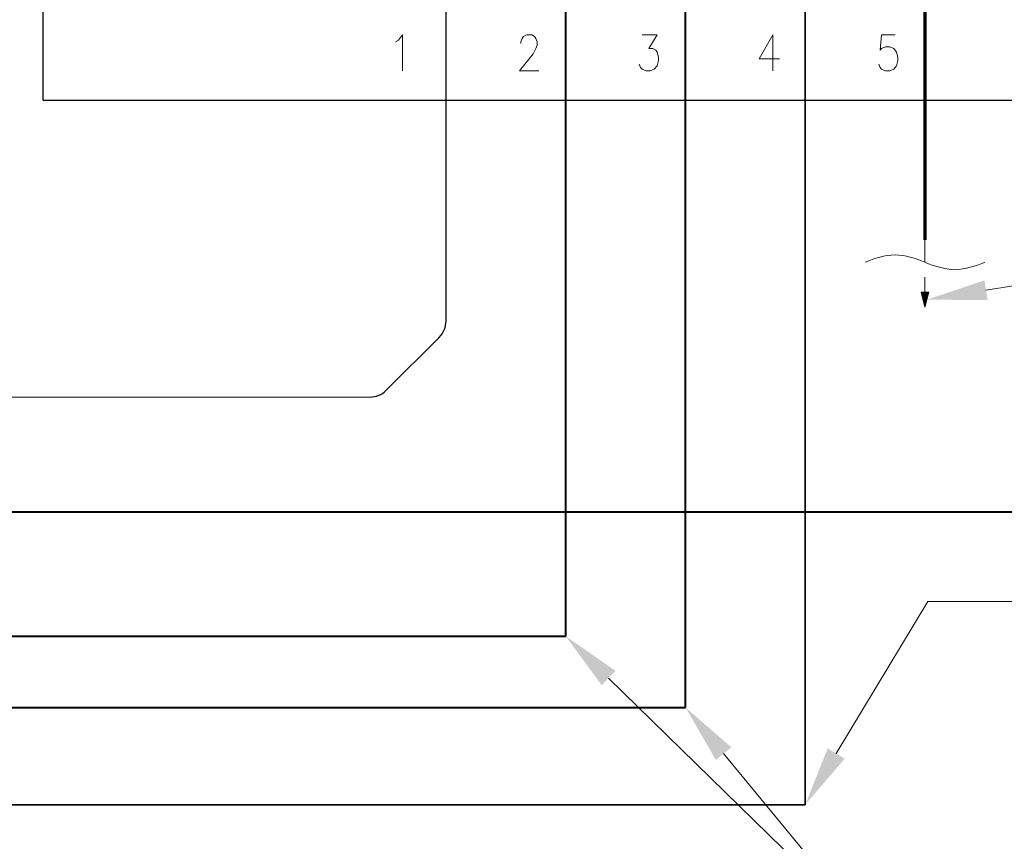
# Model space of a CAD drawing. Extents: x 193 to 943, y 26 to 526.
# Tile 250 of 256: x 482 to 533, y 100 to 143. Entities that reach past the tile are written whole.
import ezdxf
from ezdxf.lldxf.tags import DXFTag

# ---------------------------------------------------------------- set-up
doc = ezdxf.new("R2010")
doc.units = 0
doc.layers.get('0').update_dxf_attribs({"lineweight": 25})
for name, color, linetype, lineweight, true_color in [('KG4_HLS_S_____ZEICHNEN_LEER', 7, 'Punkte_Nova', 40, 0xadadad), ('KG4_HLS_S_____ZEICHNEN_SWDL', 7, 'Continuous', 35, 0x99724c), ('KG4_HLS_S_____ZEICHNEN_SWG', 7, 'grob', 70, 0x99724c), ('KG4_HLS_S_____ZEICHNEN_SWGF', 40, 'Continuous', 40, 0xffbf00), ('KG4_HLS_S_____ZEICHNEN_SWLF', 40, 'SWL', 25, 0xffbf00)]:
    doc.layers.add(name, color=color, linetype=linetype, lineweight=lineweight, true_color=true_color)
for name, color, linetype, lineweight in [('KG4_HLS_SC_ZEICHNEN', 7, 'Continuous', 25), ('KG4_HLS_SYA', 7, 'Continuous', 25), ('KG4_HLS_TEXTE', 7, 'Continuous', 13)]:
    doc.layers.add(name, color=color, linetype=linetype, lineweight=lineweight)
doc.styles.get("Standard").update_dxf_attribs({"font": 'ARIALN.TTF', "width": 0.8})
tags = doc.linetypes.add('grob', pattern=[14, 3, -8, 3]).pattern_tags.tags
tags[8:9] = [DXFTag(74, 4), DXFTag(75, 0), DXFTag(340, '0'), DXFTag(46, 0.0), DXFTag(50, 0.0), DXFTag(44, 0.0), DXFTag(45, 0.0)]
tags[6:7] = [DXFTag(74, 4), DXFTag(75, 0), DXFTag(340, '0'), DXFTag(46, 0.0), DXFTag(50, 0.0), DXFTag(44, 0.0), DXFTag(45, 0.0)]
tags[4:5] = [DXFTag(74, 4), DXFTag(75, 0), DXFTag(340, '0'), DXFTag(46, 0.0), DXFTag(50, 0.0), DXFTag(44, 0.0), DXFTag(45, 0.0)]
tags = doc.linetypes.add('Punkte_Nova', pattern=[4.8, 0.4, 0.2, -4, 0.2]).pattern_tags.tags
tags[10:11] = [DXFTag(74, 4), DXFTag(75, 0), DXFTag(340, '0'), DXFTag(46, 0.0), DXFTag(50, 0.0), DXFTag(44, 0.0), DXFTag(45, 0.0)]
tags[8:9] = [DXFTag(74, 4), DXFTag(75, 0), DXFTag(340, '0'), DXFTag(46, 0.0), DXFTag(50, 0.0), DXFTag(44, 0.0), DXFTag(45, 0.0)]
tags[6:7] = [DXFTag(74, 4), DXFTag(75, 0), DXFTag(340, '0'), DXFTag(46, 0.0), DXFTag(50, 0.0), DXFTag(44, 0.0), DXFTag(45, 0.0)]
tags[4:5] = [DXFTag(74, 4), DXFTag(75, 0), DXFTag(340, '0'), DXFTag(46, 0.0), DXFTag(50, 0.0), DXFTag(44, 0.0), DXFTag(45, 0.0)]
tags = doc.linetypes.add('SWL', pattern='A,6.35,["_",Standard,S=5.08,R=0,X=-0.51,Y=-0.51],2.54', length=8.89).pattern_tags.tags
tags[13:14] = [DXFTag(74, 4), DXFTag(75, 0), DXFTag(340, '0'), DXFTag(46, 1.0), DXFTag(50, 0.0), DXFTag(44, 0.0), DXFTag(45, 0.0)]

# ---------------------------------------------------------------- blocks, each defined once
blk = doc.blocks.new('DWGOBJEKT-A069I1907N', base_point=(510.364, 66.327))
at = {"color": 0, "linetype": 'ByBlock', "lineweight": -2, "ltscale": 0.13}
for p in [(512.599, 108.862), (518.602, 104.915)]:
    blk.add_line(p, (526.73, 95.053), dxfattribs=at)
for points in [[(512.235, 108.489), (510.364, 111.046), (512.963, 109.234)], [(518.2, 104.583), (516.614, 107.326), (519.003, 105.246)]]:
    blk.add_solid(points, dxfattribs=at)
blk = doc.blocks.new('Blockreferenz-A069I1H47N', base_point=(525.989, 128.225))
at = {"color": 0, "lineweight": 13}
for p, q in [((529.114, 131.741), (529.114, 130.569)), ((529.114, 129.788), (529.114, 129.007))]:
    blk.add_line(p, q, dxfattribs=at)
at = {"color": 0, "linetype": 'ByBlock', "lineweight": 13, "ltscale": 0.13}
for p, q in [((529.114, 128.225), (528.919, 129.007)), ((528.919, 129.007), (529.309, 129.007)), ((528.919, 129.004), (529.308, 129.004)), ((528.92, 129.007), (528.92, 129)), ((528.921, 128.997), (529.307, 128.997)), ((528.926, 129.007), (528.926, 128.975)), ((528.933, 129.007), (528.933, 128.95)), ((528.939, 129.007), (528.939, 128.925)), ((528.945, 129.007), (528.945, 128.9)), ((528.951, 129.007), (528.951, 128.875)), ((528.958, 129.007), (528.958, 128.85)), ((528.964, 129.007), (528.964, 128.825)), ((528.97, 129.007), (528.97, 128.8)), ((528.976, 129.007), (528.976, 128.775)), ((528.983, 129.007), (528.983, 128.75)), ((528.989, 129.007), (528.989, 128.725)), ((528.995, 129.007), (528.995, 128.7)), ((529.001, 129.007), (529.001, 128.675)), ((529.008, 129.007), (529.008, 128.65)), ((529.014, 129.007), (529.014, 128.625)), ((529.02, 129.007), (529.02, 128.6)), ((529.026, 129.007), (529.026, 128.575)), ((529.033, 129.007), (529.033, 128.55)), ((529.039, 129.007), (529.039, 128.525)), ((529.045, 129.007), (529.045, 128.5)), ((529.051, 129.007), (529.051, 128.475)), ((529.058, 129.007), (529.058, 128.45)), ((529.064, 129.007), (529.064, 128.425)), ((529.07, 129.007), (529.07, 128.4)), ((529.076, 129.007), (529.076, 128.375)), ((529.083, 129.007), (529.083, 128.35)), ((529.089, 129.007), (529.089, 128.325)), ((529.095, 129.007), (529.095, 128.3)), ((529.101, 129.007), (529.101, 128.275)), ((529.108, 129.007), (529.108, 128.25)), ((529.114, 129.007), (529.114, 128.225)), ((529.309, 129.007), (529.114, 128.225)), ((529.12, 129.007), (529.12, 128.25)), ((529.126, 129.007), (529.126, 128.275)), ((529.133, 129.007), (529.133, 128.3)), ((529.139, 129.007), (529.139, 128.325)), ((529.145, 129.007), (529.145, 128.35)), ((529.151, 129.007), (529.151, 128.375)), ((529.158, 129.007), (529.158, 128.4)), ((529.164, 129.007), (529.164, 128.425)), ((529.17, 129.007), (529.17, 128.45)), ((529.176, 129.007), (529.176, 128.475)), ((529.183, 129.007), (529.183, 128.5)), ((529.189, 129.007), (529.189, 128.525)), ((529.195, 129.007), (529.195, 128.55)), ((529.201, 129.007), (529.201, 128.575)), ((529.208, 129.007), (529.208, 128.6)), ((529.214, 129.007), (529.214, 128.625)), ((529.22, 129.007), (529.22, 128.65)), ((529.226, 129.007), (529.226, 128.675)), ((529.233, 129.007), (529.233, 128.7)), ((529.239, 129.007), (529.239, 128.725)), ((529.245, 129.007), (529.245, 128.75)), ((529.251, 129.007), (529.251, 128.775)), ((529.258, 129.007), (529.258, 128.8)), ((529.264, 129.007), (529.264, 128.825)), ((529.27, 129.007), (529.27, 128.85)), ((529.276, 129.007), (529.276, 128.875)), ((529.283, 129.007), (529.283, 128.9)), ((529.289, 129.007), (529.289, 128.925)), ((529.295, 129.007), (529.295, 128.95)), ((529.301, 129.007), (529.301, 128.975)), ((529.308, 129.007), (529.308, 129)), ((528.922, 128.991), (529.305, 128.991)), ((528.924, 128.985), (529.304, 128.985)), ((528.926, 128.979), (529.302, 128.979)), ((528.927, 128.972), (529.301, 128.972)), ((528.929, 128.966), (529.299, 128.966)), ((528.93, 128.96), (529.297, 128.96)), ((528.932, 128.954), (529.296, 128.954)), ((528.933, 128.947), (529.294, 128.947)), ((528.935, 128.941), (529.293, 128.941)), ((528.937, 128.935), (529.291, 128.935)), ((528.938, 128.929), (529.29, 128.929)), ((528.94, 128.922), (529.288, 128.922)), ((528.941, 128.916), (529.287, 128.916)), ((528.943, 128.91), (529.285, 128.91)), ((528.944, 128.904), (529.283, 128.904)), ((528.946, 128.897), (529.282, 128.897)), ((528.947, 128.891), (529.28, 128.891)), ((528.949, 128.885), (529.279, 128.885)), ((528.951, 128.879), (529.277, 128.879)), ((528.952, 128.872), (529.276, 128.872)), ((528.954, 128.866), (529.274, 128.866)), ((528.955, 128.86), (529.272, 128.86)), ((528.957, 128.854), (529.271, 128.854)), ((528.958, 128.847), (529.269, 128.847)), ((528.96, 128.841), (529.268, 128.841)), ((528.962, 128.835), (529.266, 128.835)), ((528.963, 128.829), (529.265, 128.829)), ((528.965, 128.822), (529.263, 128.822)), ((528.966, 128.816), (529.262, 128.816)), ((528.968, 128.81), (529.26, 128.81)), ((528.969, 128.804), (529.258, 128.804)), ((528.971, 128.797), (529.257, 128.797)), ((528.972, 128.791), (529.255, 128.791)), ((528.974, 128.785), (529.254, 128.785)), ((528.976, 128.779), (529.252, 128.779)), ((528.977, 128.772), (529.251, 128.772)), ((528.979, 128.766), (529.249, 128.766)), ((528.98, 128.76), (529.247, 128.76)), ((528.982, 128.754), (529.246, 128.754)), ((528.983, 128.747), (529.244, 128.747)), ((528.985, 128.741), (529.243, 128.741)), ((528.987, 128.735), (529.241, 128.735)), ((528.988, 128.729), (529.24, 128.729)), ((528.99, 128.722), (529.238, 128.722)), ((528.991, 128.716), (529.237, 128.716)), ((528.993, 128.71), (529.235, 128.71)), ((528.994, 128.704), (529.233, 128.704)), ((528.996, 128.697), (529.232, 128.697)), ((528.997, 128.691), (529.23, 128.691)), ((528.999, 128.685), (529.229, 128.685)), ((529.001, 128.679), (529.227, 128.679)), ((529.002, 128.672), (529.226, 128.672)), ((529.004, 128.666), (529.224, 128.666)), ((529.005, 128.66), (529.222, 128.66)), ((529.007, 128.654), (529.221, 128.654)), ((529.008, 128.647), (529.219, 128.647)), ((529.01, 128.641), (529.218, 128.641)), ((529.012, 128.635), (529.216, 128.635)), ((529.013, 128.629), (529.215, 128.629)), ((529.015, 128.622), (529.213, 128.622)), ((529.016, 128.616), (529.212, 128.616)), ((529.018, 128.61), (529.21, 128.61)), ((529.019, 128.604), (529.208, 128.604)), ((529.021, 128.597), (529.207, 128.597)), ((529.022, 128.591), (529.205, 128.591)), ((529.024, 128.585), (529.204, 128.585)), ((529.026, 128.579), (529.202, 128.579)), ((529.027, 128.572), (529.201, 128.572)), ((529.029, 128.566), (529.199, 128.566)), ((529.03, 128.56), (529.197, 128.56)), ((529.032, 128.554), (529.196, 128.554)), ((529.033, 128.547), (529.194, 128.547)), ((529.035, 128.541), (529.193, 128.541)), ((529.037, 128.535), (529.191, 128.535)), ((529.038, 128.529), (529.19, 128.529)), ((529.04, 128.522), (529.188, 128.522)), ((529.041, 128.516), (529.187, 128.516)), ((529.043, 128.51), (529.185, 128.51)), ((529.044, 128.504), (529.183, 128.504)), ((529.046, 128.497), (529.182, 128.497)), ((529.047, 128.491), (529.18, 128.491)), ((529.049, 128.485), (529.179, 128.485)), ((529.051, 128.479), (529.177, 128.479)), ((529.052, 128.472), (529.176, 128.472)), ((529.054, 128.466), (529.174, 128.466)), ((529.055, 128.46), (529.172, 128.46)), ((529.057, 128.454), (529.171, 128.454)), ((529.058, 128.447), (529.169, 128.447)), ((529.06, 128.441), (529.168, 128.441)), ((529.062, 128.435), (529.166, 128.435)), ((529.063, 128.429), (529.165, 128.429)), ((529.065, 128.422), (529.163, 128.422)), ((529.066, 128.416), (529.162, 128.416)), ((529.068, 128.41), (529.16, 128.41)), ((529.069, 128.404), (529.158, 128.404)), ((529.071, 128.397), (529.157, 128.397)), ((529.072, 128.391), (529.155, 128.391)), ((529.074, 128.385), (529.154, 128.385)), ((529.076, 128.379), (529.152, 128.379)), ((529.077, 128.372), (529.151, 128.372)), ((529.079, 128.366), (529.149, 128.366)), ((529.08, 128.36), (529.147, 128.36)), ((529.082, 128.354), (529.146, 128.354)), ((529.083, 128.347), (529.144, 128.347)), ((529.085, 128.341), (529.143, 128.341)), ((529.087, 128.335), (529.141, 128.335)), ((529.088, 128.329), (529.14, 128.329)), ((529.09, 128.322), (529.138, 128.322)), ((529.091, 128.316), (529.137, 128.316)), ((529.093, 128.31), (529.135, 128.31)), ((529.094, 128.304), (529.133, 128.304)), ((529.096, 128.297), (529.132, 128.297)), ((529.097, 128.291), (529.13, 128.291)), ((529.099, 128.285), (529.129, 128.285)), ((529.101, 128.279), (529.127, 128.279)), ((529.102, 128.272), (529.126, 128.272)), ((529.104, 128.266), (529.124, 128.266)), ((529.105, 128.26), (529.122, 128.26)), ((529.107, 128.254), (529.121, 128.254)), ((529.108, 128.247), (529.119, 128.247)), ((529.11, 128.241), (529.118, 128.241)), ((529.112, 128.235), (529.116, 128.235)), ((529.113, 128.229), (529.115, 128.229))]:
    blk.add_line(p, q, dxfattribs=at)
at = {"color": 0, "lineweight": 13}
for centre, major_axis in [((527.844, 126.468), (-0.293, 4.492)), ((527.258, 126.468), (1.855, 4.102)), ((530.969, 134.671), (-1.855, -4.102)), ((530.383, 134.671), (0.293, -4.492))]:
    blk.add_ellipse(centre, major_axis=major_axis, ratio=1, start_param=0, end_param=0.359707, dxfattribs=at)
blk = doc.blocks.new('DWGOBJEKT-A069I1I87N', base_point=(501.486, 140.561))
at = {"color": 0, "linetype": 'ByBlock', "lineweight": -2, "ltscale": 0.13}
for p, q in [((501.629, 142.168), (501.844, 142.436)), ((501.844, 142.436), (501.844, 140.561)), ((501.486, 142.079), (501.629, 142.168))]:
    blk.add_line(p, q, dxfattribs=at)
blk = doc.blocks.new('DWGOBJEKT-A069I1IA7N', base_point=(507.951, 140.561))
at = {"color": 0, "linetype": 'ByBlock', "lineweight": -2, "ltscale": 0.13}
for p, q in [((508.165, 142.347), (508.308, 142.436)), ((508.308, 142.436), (508.594, 142.436)), ((508.594, 142.436), (508.736, 142.347)), ((508.022, 142.079), (508.094, 142.258)), ((508.022, 141.99), (508.022, 142.079)), ((508.094, 142.258), (508.165, 142.347)), ((508.736, 142.347), (508.808, 142.258)), ((508.808, 142.258), (508.879, 142.079)), ((508.879, 141.9), (508.808, 141.722)), ((508.879, 142.079), (508.879, 141.9)), ((508.665, 141.454), (507.951, 140.561)), ((508.808, 141.722), (508.665, 141.454)), ((507.951, 140.561), (508.951, 140.561))]:
    blk.add_line(p, q, dxfattribs=at)
blk = doc.blocks.new('DWGOBJEKT-A069I1IC7N', base_point=(514.201, 140.561))
at = {"color": 0, "linetype": 'ByBlock', "lineweight": -2, "ltscale": 0.13}
for p, q in [((514.344, 142.436), (515.129, 142.436)), ((515.129, 142.436), (514.701, 141.722)), ((514.701, 141.722), (514.915, 141.722)), ((514.915, 141.722), (515.058, 141.633)), ((515.058, 141.633), (515.129, 141.543)), ((515.129, 141.543), (515.201, 141.275)), ((514.272, 140.74), (514.201, 140.918)), ((515.129, 140.829), (514.986, 140.65)), ((515.201, 141.097), (515.129, 140.829)), ((515.201, 141.275), (515.201, 141.097)), ((514.344, 140.65), (514.272, 140.74)), ((514.558, 140.561), (514.344, 140.65)), ((514.772, 140.561), (514.558, 140.561)), ((514.986, 140.65), (514.772, 140.561))]:
    blk.add_line(p, q, dxfattribs=at)
blk = doc.blocks.new('DWGOBJEKT-A069I1IE7N', base_point=(520.451, 140.561))
at = {"color": 0, "linetype": 'ByBlock', "lineweight": -2, "ltscale": 0.13}
for p, q in [((521.165, 142.436), (520.451, 141.186)), ((521.165, 142.436), (521.165, 140.561)), ((520.451, 141.186), (521.522, 141.186))]:
    blk.add_line(p, q, dxfattribs=at)
blk = doc.blocks.new('DWGOBJEKT-A069I1IG7N', base_point=(526.701, 140.561))
at = {"color": 0, "linetype": 'ByBlock', "lineweight": -2, "ltscale": 0.13}
for p, q in [((526.844, 142.436), (526.772, 141.633)), ((527.558, 142.436), (526.844, 142.436)), ((526.772, 141.633), (526.844, 141.722)), ((526.844, 141.722), (527.058, 141.811)), ((527.058, 141.811), (527.272, 141.811)), ((527.272, 141.811), (527.486, 141.722)), ((527.486, 141.722), (527.629, 141.543)), ((527.629, 141.543), (527.701, 141.275)), ((526.772, 140.74), (526.701, 140.918)), ((527.629, 140.829), (527.486, 140.65)), ((527.701, 141.097), (527.629, 140.829)), ((527.701, 141.275), (527.701, 141.097)), ((526.844, 140.65), (526.772, 140.74)), ((527.058, 140.561), (526.844, 140.65)), ((527.272, 140.561), (527.058, 140.561)), ((527.486, 140.65), (527.272, 140.561))]:
    blk.add_line(p, q, dxfattribs=at)
blk = doc.blocks.new('DWGOBJEKT-A069I1IW7N', base_point=(522.864, 102.246))
at = {"color": 0, "linetype": 'ByBlock', "lineweight": -2, "ltscale": 0.13}
for p, q in [((524.479, 104.921), (529.264, 112.85)), ((529.264, 112.85), (535.514, 112.85))]:
    blk.add_line(p, q, dxfattribs=at)
blk.add_solid([(524.925, 104.652), (522.864, 102.246), (524.033, 105.19)], dxfattribs=at)
blk = doc.blocks.new('DWGOBJEKT-A069I1IY7N', base_point=(529.212, 121.291))
at = {"color": 0, "linetype": 'ByBlock', "lineweight": -2, "ltscale": 0.13}
blk.add_line((532.298, 129.107), (542.935, 130.799), dxfattribs=at)
blk.add_solid([(532.38, 128.593), (529.212, 128.616), (532.216, 129.621)], dxfattribs=at)
blk = doc.blocks.new('Blockreferenz-A069I1J47N', base_point=(503.76, 126.648))
at = {"color": 0, "linetype": 'Continuous', "lineweight": -2, "ltscale": 0.25}
blk.add_ellipse((502.907, 127.502), major_axis=(0.854, -0.854), ratio=1, start_param=0, end_param=0.785398, dxfattribs=at)
blk = doc.blocks.new('Blockreferenz-A069I1J67N', base_point=(500.141, 123.529))
at = {"color": 0, "linetype": 'Continuous', "lineweight": -2, "ltscale": 0.25}
blk.add_ellipse((500.141, 124.736), major_axis=(0, -1.207), ratio=1, start_param=0, end_param=0.785398, dxfattribs=at)

msp = doc.modelspace()

# ---------------------------------------------------------------- linework, layer by layer
at = {"layer": 'KG4_HLS_S_____ZEICHNEN_LEER', "ltscale": 0.4}
for p, q in [((510.364, 111.046), (510.364, 155.624)), ((516.614, 107.326), (516.614, 150.576)), ((408.316, 111.046), (510.364, 111.046)), ((358.609, 107.326), (516.614, 107.326))]:
    msp.add_line(p, q, dxfattribs=at)
at = {"layer": 'KG4_HLS_S_____ZEICHNEN_SWDL', "ltscale": 0.35}
for p, q in [((522.864, 102.246), (522.864, 167.48)), ((320.377, 102.246), (522.864, 102.246))]:
    msp.add_line(p, q, dxfattribs=at)
at = {"layer": 'KG4_HLS_S_____ZEICHNEN_SWG', "ltscale": 0.7}
msp.add_line((529.114, 167.48), (529.114, 131.741), dxfattribs=at)
at = {"layer": 'KG4_HLS_S_____ZEICHNEN_SWGF', "ltscale": 0.4}
msp.add_line((637.047, 117.529), (425.379, 117.529), dxfattribs=at)
at = {"layer": 'KG4_HLS_S_____ZEICHNEN_SWLF', "ltscale": 0.25}
for p, q in [((504.114, 127.502), (504.114, 186.306)), ((500.995, 123.883), (503.76, 126.648))]:
    msp.add_line(p, q, dxfattribs=at)
at = {"layer": 'KG4_HLS_S_____ZEICHNEN_SWLF', "lineweight": 9, "ltscale": 0.13}
msp.add_line((415.204, 123.532), (500.141, 123.529), dxfattribs=at)
at = {"layer": 'KG4_HLS_SC_ZEICHNEN', "ltscale": 0.25}
for q in [(483.083, 301.091), (743.826, 139.029)]:
    msp.add_line((483.083, 139.029), q, dxfattribs=at)

# ---------------------------------------------------------------- block references
at = {"layer": 'KG4_HLS_S_____ZEICHNEN_SWLF', "ltscale": 0.25}
for name, p in [('Blockreferenz-A069I1J47N', (503.76, 126.648)), ('Blockreferenz-A069I1J67N', (500.141, 123.529))]:
    msp.add_blockref(name, p, dxfattribs=at)
at = {"layer": 'KG4_HLS_SYA', "ltscale": 0.25}
msp.add_blockref('Blockreferenz-A069I1H47N', (525.989, 128.225), dxfattribs=at)
at = {"layer": 'KG4_HLS_TEXTE', "ltscale": 0.13}
for name, p in [('DWGOBJEKT-A069I1I87N', (501.486, 140.561)), ('DWGOBJEKT-A069I1IA7N', (507.951, 140.561)), ('DWGOBJEKT-A069I1IC7N', (514.201, 140.561)), ('DWGOBJEKT-A069I1IE7N', (520.451, 140.561)), ('DWGOBJEKT-A069I1IG7N', (526.701, 140.561)), ('DWGOBJEKT-A069I1IY7N', (529.212, 121.291)), ('DWGOBJEKT-A069I1IW7N', (522.864, 102.246)), ('DWGOBJEKT-A069I1907N', (510.364, 66.327))]:
    msp.add_blockref(name, p, dxfattribs=at)

doc.saveas('drawing.dxf')
